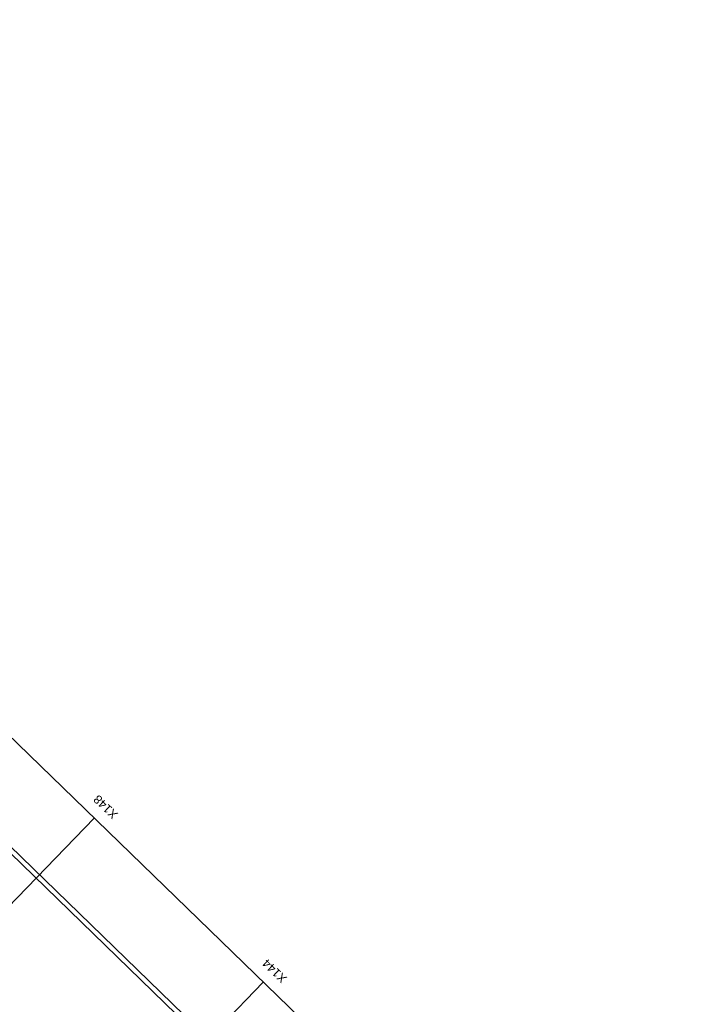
# Model space of a CAD drawing. Header units: millimetres. Extents: x 1395914 to 1460038, y 2368732 to 2439619.
# Tile 40 of 40: x 1446023 to 1460038, y 2414212 to 2434282. Entities that reach past the tile are written whole.
import ezdxf

# ---------------------------------------------------------------- set-up
doc = ezdxf.new("R2010")
doc.units = ezdxf.units.MM
doc.header["$MEASUREMENT"] = 0
doc.layers.add('20_Bygning generelt', color=7, linetype='Continuous', lineweight=0)
doc.layers.add('822_Akselinjer', color=7, linetype='Continuous', lineweight=0)
doc.layers.add('A852-TYNN', color=7, linetype='Continuous', lineweight=5, plot=False)
doc.styles.add('Arial_27', font='arial.ttf', dxfattribs={"height": 175})

msp = doc.modelspace()

# ---------------------------------------------------------------- linework, layer by layer
at = {"layer": '20_Bygning generelt'}
for p, q in [((1440290, 2422811), (1453456, 2410034)), ((1440292, 2422669), (1453315, 2410032))]:
    msp.add_line(p, q, dxfattribs=at)
at = {"layer": '822_Akselinjer'}
for p, q in [((1447544, 2418005), (1419776, 2389392)), ((1450988, 2414663), (1423221, 2386049))]:
    msp.add_line(p, q, dxfattribs=at)
at = {"layer": 'A852-TYNN'}
msp.add_lwpolyline([(1401563, 2404179), (1430825, 2375782), (1460038, 2405885), (1430776, 2434282)], close=True, dxfattribs=at)

# ---------------------------------------------------------------- texts
at = {"layer": '822_Akselinjer', "linetype": 'Continuous', "char_height": 175, "width": 702.48, "attachment_point": 1, "rotation": 135.8601, "style": 'Arial_27'}
for s, insert in [('X148', (1447917, 2417972)), ('X144', (1451361, 2414629))]:
    msp.add_mtext(s, dxfattribs=dict(at, insert=insert))

doc.saveas('drawing.dxf')
